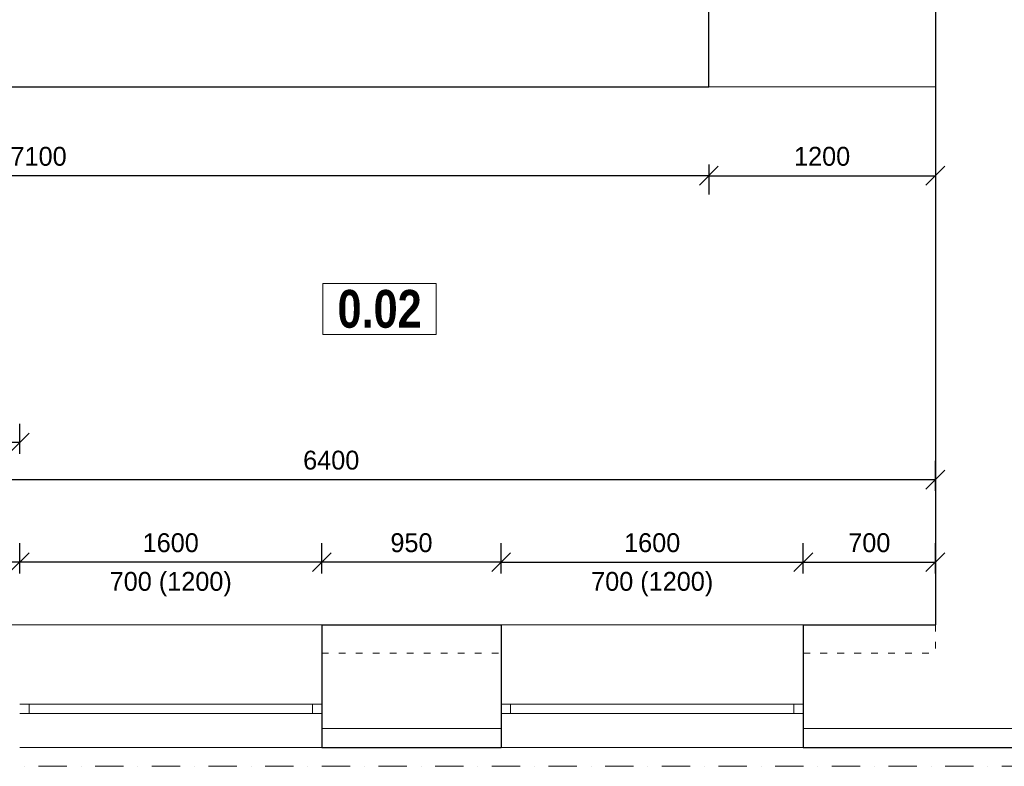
# Model space of a CAD drawing. Header units: millimetres. Extents: x -65956 to 5894746, y -14679 to 163521.
# Tile 85 of 89: x 13900 to 19115, y 58463 to 62419. Entities that reach past the tile are written whole.
import ezdxf

# ---------------------------------------------------------------- set-up
doc = ezdxf.new("R2010")
doc.units = ezdxf.units.MM
doc.linetypes.add('ACAD_ISO03W100', pattern=[30, 12, -18])
doc.linetypes.add('ČERCHOVANÁ', pattern=[1, 0.5, -0.25, 0, -0.25])
doc.layers.get('0').update_dxf_attribs({"lineweight": 5})
doc.layers.get('Defpoints').update_dxf_attribs({"color": 2, "lineweight": 30})
doc.layers.add('- pomocna', color=232, linetype='Continuous', lineweight=0, plot=False)
for name, color, linetype, lineweight in [('H popisky', 30, 'Continuous', 25), ('H stavba', 82, 'Continuous', 30), ('KOTY', 51, 'Continuous', 5), ('m_ciarkovana zariadenie', 7, 'Continuous', 0), ('otvor', 163, 'Continuous', 5), ('Tbč stavba', 4, 'ČERCHOVANÁ', 0)]:
    doc.layers.add(name, color=color, linetype=linetype, lineweight=lineweight)
doc.styles.add('1-100_te_2mm_200', font='technic_.ttf', dxfattribs={"height": 200})
doc.styles.add('1-20_ce_5mm_100', font='GOTHIC.TTF', dxfattribs={"height": 100})
doc.styles.add('1-50_ce_2mm_100', font='GOTHIC.TTF', dxfattribs={"height": 100})
doc.dimstyles.new('technic_1-100', dxfattribs={"dimtxt": 200, "dimasz": 240, "dimexe": 300, "dimexo": 200, "dimgap": 100, "dimtad": 1, "dimdec": 1, "dimrnd": 0.5, "dimtxsty": '1-100_te_2mm_200', "dimblk": 'OBLIQUE', "dimcen": 2.5, "dimclrd": 256, "dimclrt": 256, "dimadec": 0, "dimazin": 0, "dimtfac": 1, "dimtdec": 1, "dimtix": 1, "dimtmove": 1, "dimatfit": 3, "dimldrblk": 'OBLIQUE', "dimfxl": 400, "dimfxlon": 1, "dimarcsym": 0})

# ---------------------------------------------------------------- blocks, each defined once
blk = doc.blocks.new('_Oblique')
at = {"color": 0, "linetype": 'ByBlock', "lineweight": -2}
blk.add_line((-0.5, -0.5), (0.5, 0.5), dxfattribs=at)
blk = doc.blocks.new('*D987')
at = {"layer": 'Defpoints', "color": 0, "transparency": 16777216}
for p in [(18050.1, 59544.8), (18050.1, 59213.3), (16450.1, 59063.3)]:
    blk.add_point(p, dxfattribs=at)
at = {"layer": 'KOTY', "color": 0, "lineweight": -2, "transparency": 16777216}
for p, q in [((16450.1, 59484.8), (16450.1, 59644.8)), ((18050.1, 59484.8), (18050.1, 59644.8))]:
    blk.add_line(p, q, dxfattribs=at)
at = {"layer": 'KOTY', "lineweight": -2, "transparency": 16777216}
blk.add_line((16450.1, 59544.8), (18050.1, 59544.8), dxfattribs=at)
at = {"layer": 'KOTY', "lineweight": -2, "transparency": 16777216, "xscale": 100, "yscale": 100, "zscale": 100, "rotation": 180}
blk.add_blockref('_Oblique', (16450.1, 59544.8), dxfattribs=at)
at = {"layer": 'KOTY', "lineweight": -2, "transparency": 16777216, "xscale": 100, "yscale": 100, "zscale": 100}
blk.add_blockref('_Oblique', (18050.1, 59544.8), dxfattribs=at)
at = {"layer": 'KOTY', "transparency": 16777216, "char_height": 100, "attachment_point": 5, "style": '1-20_ce_5mm_100'}
for s, insert in [('1600', (17250.1, 59647.3)), ('700 (1200)', (17250.1, 59428.1))]:
    blk.add_mtext(s, dxfattribs=dict(at, insert=insert))
blk = doc.blocks.new('*D988')
at = {"layer": 'Defpoints', "color": 0, "transparency": 16777216}
for p in [(18750.1, 59544.8), (18050.1, 59063.3), (18750.1, 59063.3)]:
    blk.add_point(p, dxfattribs=at)
at = {"layer": 'KOTY', "color": 0, "lineweight": -2, "transparency": 16777216}
for p, q in [((18050.1, 59484.8), (18050.1, 59644.8)), ((18750.1, 59484.8), (18750.1, 59644.8))]:
    blk.add_line(p, q, dxfattribs=at)
at = {"layer": 'KOTY', "lineweight": -2, "transparency": 16777216}
blk.add_line((18050.1, 59544.8), (18750.1, 59544.8), dxfattribs=at)
at = {"layer": 'KOTY', "lineweight": -2, "transparency": 16777216, "xscale": 100, "yscale": 100, "zscale": 100, "rotation": 180}
blk.add_blockref('_Oblique', (18050.1, 59544.8), dxfattribs=at)
at = {"layer": 'KOTY', "lineweight": -2, "transparency": 16777216, "xscale": 100, "yscale": 100, "zscale": 100}
blk.add_blockref('_Oblique', (18750.1, 59544.8), dxfattribs=at)
at = {"layer": 'KOTY', "transparency": 16777216, "insert": (18400.1, 59647.3), "char_height": 100, "attachment_point": 5, "style": '1-20_ce_5mm_100'}
blk.add_mtext('700', dxfattribs=at)
blk = doc.blocks.new('*D989')
at = {"layer": 'Defpoints', "color": 0, "transparency": 16777216}
for p in [(10450.1, 62063.3), (17550.1, 62063.3), (10450.1, 61591.7)]:
    blk.add_point(p, dxfattribs=at)
at = {"layer": 'KOTY', "color": 0, "lineweight": -2, "transparency": 16777216}
for p, q in [((10450.1, 61651.7), (10450.1, 61491.7)), ((17550.1, 61651.7), (17550.1, 61491.7))]:
    blk.add_line(p, q, dxfattribs=at)
at = {"layer": 'KOTY', "lineweight": -2, "transparency": 16777216}
blk.add_line((17550.1, 61591.7), (10450.1, 61591.7), dxfattribs=at)
at = {"layer": 'KOTY', "lineweight": -2, "transparency": 16777216, "xscale": 100, "yscale": 100, "zscale": 100, "rotation": 180}
blk.add_blockref('_Oblique', (10450.1, 61591.7), dxfattribs=at)
at = {"layer": 'KOTY', "lineweight": -2, "transparency": 16777216, "xscale": 100, "yscale": 100, "zscale": 100}
blk.add_blockref('_Oblique', (17550.1, 61591.7), dxfattribs=at)
at = {"layer": 'KOTY', "transparency": 16777216, "insert": (14000.1, 61694.2), "char_height": 100, "attachment_point": 5, "style": '1-20_ce_5mm_100'}
blk.add_mtext('7100', dxfattribs=at)
blk = doc.blocks.new('*D1016')
at = {"layer": 'Defpoints', "color": 0, "transparency": 16777216}
for p in [(15500.1, 59544.8), (15500.1, 59063.3), (16450.1, 59063.3)]:
    blk.add_point(p, dxfattribs=at)
at = {"layer": 'KOTY', "color": 0, "lineweight": -2, "transparency": 16777216}
for p, q in [((15500.1, 59484.8), (15500.1, 59644.8)), ((16450.1, 59484.8), (16450.1, 59644.8))]:
    blk.add_line(p, q, dxfattribs=at)
at = {"layer": 'KOTY', "lineweight": -2, "transparency": 16777216}
blk.add_line((16450.1, 59544.8), (15500.1, 59544.8), dxfattribs=at)
at = {"layer": 'KOTY', "lineweight": -2, "transparency": 16777216, "xscale": 100, "yscale": 100, "zscale": 100, "rotation": 180}
blk.add_blockref('_Oblique', (15500.1, 59544.8), dxfattribs=at)
at = {"layer": 'KOTY', "lineweight": -2, "transparency": 16777216, "xscale": 100, "yscale": 100, "zscale": 100}
blk.add_blockref('_Oblique', (16450.1, 59544.8), dxfattribs=at)
at = {"layer": 'KOTY', "transparency": 16777216, "insert": (15975.1, 59647.3), "char_height": 100, "attachment_point": 5, "style": '1-20_ce_5mm_100'}
blk.add_mtext('950', dxfattribs=at)
blk = doc.blocks.new('*D1017')
at = {"layer": 'Defpoints', "color": 0, "transparency": 16777216}
for p in [(13900.1, 59544.8), (13900.1, 59213.3), (15500.1, 59063.3)]:
    blk.add_point(p, dxfattribs=at)
at = {"layer": 'KOTY', "color": 0, "lineweight": -2, "transparency": 16777216}
for p, q in [((13900.1, 59484.8), (13900.1, 59644.8)), ((15500.1, 59484.8), (15500.1, 59644.8))]:
    blk.add_line(p, q, dxfattribs=at)
at = {"layer": 'KOTY', "lineweight": -2, "transparency": 16777216}
blk.add_line((15500.1, 59544.8), (13900.1, 59544.8), dxfattribs=at)
at = {"layer": 'KOTY', "lineweight": -2, "transparency": 16777216, "xscale": 100, "yscale": 100, "zscale": 100, "rotation": 180}
blk.add_blockref('_Oblique', (13900.1, 59544.8), dxfattribs=at)
at = {"layer": 'KOTY', "lineweight": -2, "transparency": 16777216, "xscale": 100, "yscale": 100, "zscale": 100}
blk.add_blockref('_Oblique', (15500.1, 59544.8), dxfattribs=at)
at = {"layer": 'KOTY', "transparency": 16777216, "char_height": 100, "attachment_point": 5, "style": '1-20_ce_5mm_100'}
for s, insert in [('1600', (14700.1, 59647.3)), ('700 (1200)', (14700.1, 59428.1))]:
    blk.add_mtext(s, dxfattribs=dict(at, insert=insert))
blk = doc.blocks.new('*D1018')
at = {"layer": 'Defpoints', "color": 0, "transparency": 16777216}
for p in [(10450.1, 60178.2), (10450.1, 59213.3), (13900.1, 59063.3)]:
    blk.add_point(p, dxfattribs=at)
at = {"layer": 'KOTY', "color": 0, "lineweight": -2, "transparency": 16777216}
for p, q in [((10450.1, 60118.2), (10450.1, 60278.2)), ((13900.1, 60118.2), (13900.1, 60278.2))]:
    blk.add_line(p, q, dxfattribs=at)
at = {"layer": 'KOTY', "lineweight": -2, "transparency": 16777216}
blk.add_line((13900.1, 60178.2), (10450.1, 60178.2), dxfattribs=at)
at = {"layer": 'KOTY', "lineweight": -2, "transparency": 16777216, "xscale": 100, "yscale": 100, "zscale": 100, "rotation": 180}
blk.add_blockref('_Oblique', (10450.1, 60178.2), dxfattribs=at)
at = {"layer": 'KOTY', "lineweight": -2, "transparency": 16777216, "xscale": 100, "yscale": 100, "zscale": 100}
blk.add_blockref('_Oblique', (13900.1, 60178.2), dxfattribs=at)
at = {"layer": 'KOTY', "transparency": 16777216, "insert": (12175.1, 60280.8), "char_height": 100, "attachment_point": 5, "style": '1-20_ce_5mm_100'}
blk.add_mtext('3450', dxfattribs=at)
blk = doc.blocks.new('*D1019')
at = {"layer": 'Defpoints', "color": 0, "transparency": 16777216}
for p in [(18750.1, 59982.1), (12350.1, 59213.3), (18750.1, 59213.3)]:
    blk.add_point(p, dxfattribs=at)
at = {"layer": 'KOTY', "color": 0, "lineweight": -2, "transparency": 16777216}
for p, q in [((12350.1, 59922.1), (12350.1, 60082.1)), ((18750.1, 59922.1), (18750.1, 60082.1))]:
    blk.add_line(p, q, dxfattribs=at)
at = {"layer": 'KOTY', "lineweight": -2, "transparency": 16777216}
blk.add_line((12350.1, 59982.1), (18750.1, 59982.1), dxfattribs=at)
at = {"layer": 'KOTY', "lineweight": -2, "transparency": 16777216, "xscale": 100, "yscale": 100, "zscale": 100, "rotation": 180}
blk.add_blockref('_Oblique', (12350.1, 59982.1), dxfattribs=at)
at = {"layer": 'KOTY', "lineweight": -2, "transparency": 16777216, "xscale": 100, "yscale": 100, "zscale": 100}
blk.add_blockref('_Oblique', (18750.1, 59982.1), dxfattribs=at)
at = {"layer": 'KOTY', "transparency": 16777216, "insert": (15550.1, 60084.6), "char_height": 100, "attachment_point": 5, "style": '1-20_ce_5mm_100'}
blk.add_mtext('6400', dxfattribs=at)
blk = doc.blocks.new('*D1020')
at = {"layer": 'Defpoints', "color": 0, "transparency": 16777216}
for p in [(17550.1, 62373.7), (18750.1, 62352.3), (18750.1, 61591.7)]:
    blk.add_point(p, dxfattribs=at)
at = {"layer": 'KOTY', "color": 0, "lineweight": -2, "transparency": 16777216}
for p, q in [((17550.1, 61651.7), (17550.1, 61491.7)), ((18750.1, 61651.7), (18750.1, 61491.7))]:
    blk.add_line(p, q, dxfattribs=at)
at = {"layer": 'KOTY', "lineweight": -2, "transparency": 16777216}
blk.add_line((17550.1, 61591.7), (18750.1, 61591.7), dxfattribs=at)
at = {"layer": 'KOTY', "lineweight": -2, "transparency": 16777216, "xscale": 100, "yscale": 100, "zscale": 100, "rotation": 180}
blk.add_blockref('_Oblique', (17550.1, 61591.7), dxfattribs=at)
at = {"layer": 'KOTY', "lineweight": -2, "transparency": 16777216, "xscale": 100, "yscale": 100, "zscale": 100}
blk.add_blockref('_Oblique', (18750.1, 61591.7), dxfattribs=at)
at = {"layer": 'KOTY', "transparency": 16777216, "insert": (18150.1, 61694.2), "char_height": 100, "attachment_point": 5, "style": '1-20_ce_5mm_100'}
blk.add_mtext('1200', dxfattribs=at)
blk = doc.blocks.new('*T1049')
at = {"layer": 'Defpoints', "color": 8, "linetype": 'ByBlock', "lineweight": 0, "transparency": 16777216}
for p, q in [((0, 0), (600, 0)), ((0, 0), (0, -270.7)), ((600, 0), (600, -270.7)), ((0, -270.7), (600, -270.7))]:
    blk.add_line(p, q, dxfattribs=at)
at = {"layer": 'H popisky', "color": 0, "transparency": 16777216, "insert": (300, -135.3), "char_height": 200, "width": 596, "attachment_point": 5, "style": '1-50_ce_2mm_100'}
blk.add_mtext('{\\fTechnicLite|b1|i0|c2|p2;\\C256;0.02}', dxfattribs=at)
blk = doc.blocks.new('*D1055')
at = {"layer": 'Defpoints', "color": 0, "transparency": 16777216}
for p in [(12350.1, 59544.8), (12350.1, 59213.3), (13900.1, 59213.3)]:
    blk.add_point(p, dxfattribs=at)
at = {"layer": 'KOTY', "color": 0, "lineweight": -2, "transparency": 16777216}
for p, q in [((12350.1, 59484.8), (12350.1, 59644.8)), ((13900.1, 59484.8), (13900.1, 59644.8))]:
    blk.add_line(p, q, dxfattribs=at)
at = {"layer": 'KOTY', "lineweight": -2, "transparency": 16777216}
blk.add_line((13900.1, 59544.8), (12350.1, 59544.8), dxfattribs=at)
at = {"layer": 'KOTY', "lineweight": -2, "transparency": 16777216, "xscale": 100, "yscale": 100, "zscale": 100, "rotation": 180}
blk.add_blockref('_Oblique', (12350.1, 59544.8), dxfattribs=at)
at = {"layer": 'KOTY', "lineweight": -2, "transparency": 16777216, "xscale": 100, "yscale": 100, "zscale": 100}
blk.add_blockref('_Oblique', (13900.1, 59544.8), dxfattribs=at)
at = {"layer": 'KOTY', "transparency": 16777216, "insert": (13125.1, 59647.3), "char_height": 100, "attachment_point": 5, "style": '1-20_ce_5mm_100'}
blk.add_mtext('1550', dxfattribs=at)

msp = doc.modelspace()

# ---------------------------------------------------------------- linework, layer by layer
at = {"layer": '- pomocna'}
for points in [[(17550.1, 62063.33), (18750.1, 62063.33), (18750.1, 66663.33), (17550.1, 66663.33), (17550.1, 62063.33)], [(12350.18, 58663.33), (12350.07, 59213.33), (18750.1, 59213.33), (18750.1, 62063.33), (10450.1, 62063.33), (10450.1, 58663.33), (12350.18, 58663.7), (12350.07, 59213.33)]]:
    msp.add_lwpolyline(points, dxfattribs=at)
for p, q in [((15500.1, 59213.33), (13900.1, 59213.33)), ((18050.1, 59213.33), (16450.1, 59213.33)), ((15500.1, 58563.33), (13900.1, 58563.33)), ((18050.1, 58563.33), (16450.1, 58563.33))]:
    msp.add_line(p, q)
at = {"linetype": 'Continuous'}
for p, q in [((15500.1, 58663.33), (16450.1, 58663.33)), ((18050.1, 58663.33), (29900.1, 58663.33))]:
    msp.add_line(p, q, dxfattribs=at)
at = {"layer": 'H stavba'}
for p, q in [((18750.1, 64602.43), (18750.1, 59213.33)), ((17550.1, 62063.33), (17550.1, 64294.43)), ((10450.1, 62063.33), (17550.1, 62063.33)), ((15500.1, 59213.33), (15500.1, 58563.33)), ((15500.1, 59213.33), (16450.1, 59213.33)), ((16450.1, 59213.33), (16450.1, 58563.33)), ((18050.1, 59213.33), (18050.1, 58563.33)), ((18050.1, 59213.33), (18750.1, 59213.33)), ((15500.1, 58563.33), (16450.1, 58563.33)), ((18050.1, 58563.33), (30000.1, 58563.33))]:
    msp.add_line(p, q, dxfattribs=at)
at = {"layer": 'm_ciarkovana zariadenie', "linetype": 'ACAD_ISO03W100', "ltscale": 3}
for p, q in [((18750.1, 59213.33), (18750.1, 59063.33)), ((15500.1, 59063.33), (16450.1, 59063.33)), ((18050.1, 59063.33), (18750.1, 59063.33))]:
    msp.add_line(p, q, dxfattribs=at)
at = {"layer": 'otvor'}
for p, q in [((13900.1, 58793.33), (15500.1, 58793.33)), ((13950.1, 58743.33), (13950.1, 58793.33)), ((15450.1, 58743.33), (15450.1, 58793.33)), ((16450.1, 58793.33), (18050.1, 58793.33)), ((16500.1, 58743.33), (16500.1, 58793.33)), ((18000.1, 58743.33), (18000.1, 58793.33)), ((13900.1, 58743.33), (15500.1, 58743.33)), ((16450.1, 58743.33), (18050.1, 58743.33))]:
    msp.add_line(p, q, dxfattribs=at)
at = {"layer": 'Tbč stavba', "ltscale": 300}
for p, q in [((17550.1, 62063.33), (18750.1, 62063.33)), ((13100.1, 58463.33), (30100.1, 58463.33))]:
    msp.add_line(p, q, dxfattribs=at)

# ---------------------------------------------------------------- block references
msp.add_blockref('*T1049', (15506.47, 61020.73))

# ---------------------------------------------------------------- dimensions: what is measured, and where the dimension line sits
at = {"layer": 'KOTY'}
for base, p1, p2, picture, middle in [((18750.1, 61591.73), (17550.1, 62373.73), (18750.1, 62352.26), '*D1020', (18150.1, 61694.25)), ((10450.1, 61591.73), (17550.1, 62063.33), (10450.1, 62063.33), '*D989', (14000.1, 61694.25)), ((10450.07, 60178.24), (13900.1, 59063.33), (10450.07, 59213.33), '*D1018', (12175.09, 60280.76)), ((18750.1, 59982.05), (12350.07, 59213.33), (18750.1, 59213.33), '*D1019', (15550.09, 60084.57)), ((12350.07, 59544.8), (13900.1, 59213.33), (12350.07, 59213.33), '*D1055', (13125.09, 59647.31)), ((15500.1, 59544.8), (16450.1, 59063.33), (15500.1, 59063.33), '*D1016', (15975.1, 59647.31)), ((18750.1, 59544.8), (18050.1, 59063.33), (18750.1, 59063.33), '*D988', (18400.1, 59647.31))]:
    dim = msp.add_linear_dim(base=base, p1=p1, p2=p2, dimstyle='technic_1-100', override={"dimtxt": 100, "dimasz": 100, "dimexe": 100, "dimgap": 50, "dimtxsty": '1-20_ce_5mm_100', "dimfxl": 60}, dxfattribs=at)
    dim.commit()
    dim.dimension.update_dxf_attribs({"geometry": picture, "text_midpoint": middle})
for base, p1, p2, picture, middle in [((13900.1, 59544.8), (15500.1, 59063.33), (13900.1, 59213.33), '*D1017', (14700.1, 59544.8)), ((18050.1, 59544.8), (16450.1, 59063.33), (18050.1, 59213.33), '*D987', (17250.1, 59544.8))]:
    dim = msp.add_linear_dim(base=base, p1=p1, p2=p2, text='<>\\X 700 (1200)', dimstyle='technic_1-100', override={"dimtxt": 100, "dimasz": 100, "dimexe": 100, "dimgap": 50, "dimtxsty": '1-20_ce_5mm_100', "dimfxl": 60}, dxfattribs=at)
    dim.commit()
    dim.dimension.update_dxf_attribs({"geometry": picture, "text_midpoint": middle})

doc.saveas('drawing.dxf')
